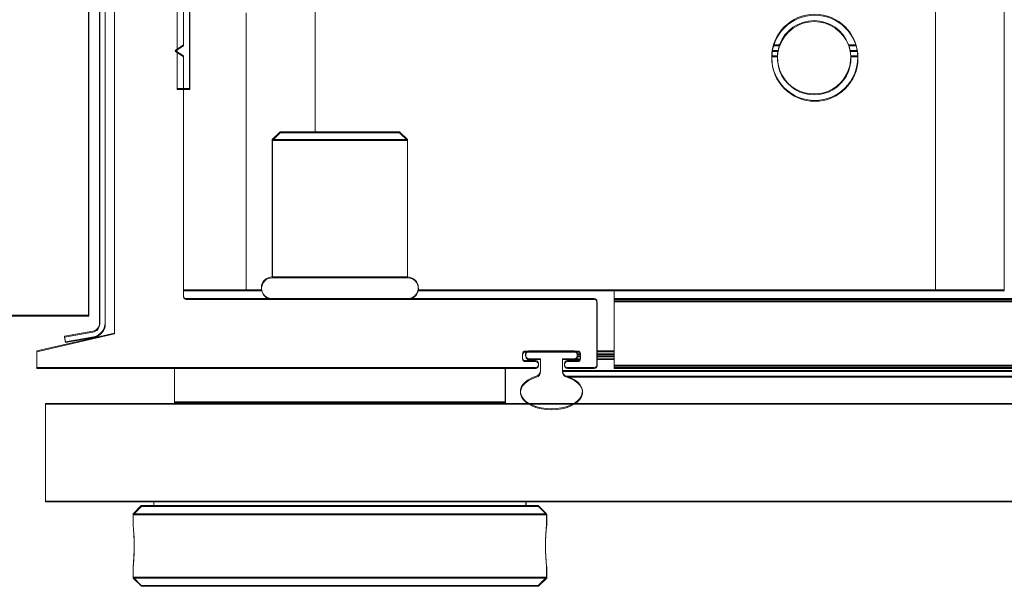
# Model space of a CAD drawing. Header units: feet. Extents: x 0 to 152726, y 0 to 59505.
# Tile 90 of 117: x 152333.194 to 152333.491, y 59421.637 to 59421.809. Entities that reach past the tile are written whole.
import ezdxf

# ---------------------------------------------------------------- set-up
doc = ezdxf.new("R2010")
doc.units = ezdxf.units.FT
doc.header["$LTSCALE"] = 0.1
doc.header["$MEASUREMENT"] = 0
doc.layers.add('SC_Scratch7', color=252, linetype='Continuous', lineweight=0)

# ---------------------------------------------------------------- blocks, each defined once
blk = doc.blocks.new('HIGH ST SCREENWALL_13 PANEL PLAN_2')
at = {"layer": 'SC_Scratch7', "lineweight": 0}
h = blk.add_hatch(dxfattribs=at)
h.set_pattern_fill('ANSI31', color=256, scale=0.01, style=0, pattern_type=2)
h.set_pattern_definition([(44.99814199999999, (-57.99070729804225, -14.22278168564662), (-0.08838530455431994, 0.08839103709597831), [])])
h.paths.add_polyline_path([(-52.37677149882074, -0.1409771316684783, -0.3639702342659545), (-52.37883745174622, -0.1434390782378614), (-52.3873770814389, -0.1449445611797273), (-52.38708772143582, -0.1465859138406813), (-52.37854809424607, -0.1450804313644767, 0.3639702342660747), (-52.37510483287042, -0.1409771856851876), (-52.37509313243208, 0.2197767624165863), (-52.37675979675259, 0.2197768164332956)])
h = blk.add_hatch(dxfattribs=at)
h.set_pattern_fill('ANSI31', color=256, scale=0.01, style=0, pattern_type=2)
h.set_pattern_definition([(44.99814199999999, (-57.99965013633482, -14.2200857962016), (-0.08838530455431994, 0.08839103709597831), [])])
h.paths.add_polyline_path([(-52.34958175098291, -0.07007765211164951), (-52.34957505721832, 0.1362969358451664), (-52.35332504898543, 0.1362970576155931), (-52.35333174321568, -0.07007753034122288)])
for p, q in [((-52.38010474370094, -0.1385556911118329), (-52.38009312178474, 0.2197769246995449)), ((-52.37675979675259, 0.2197768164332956), (-52.37677149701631, -0.1409771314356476)), ((-52.37509313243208, 0.2197767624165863), (-52.37510483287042, -0.1409771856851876)), ((-52.37228063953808, 0.2197897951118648), (-52.37229243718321, -0.1439725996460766)), ((-52.12416751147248, -0.1309598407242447), (-52.12415686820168, 0.1971645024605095)), ((-52.10333421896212, -0.1309605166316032), (-52.10332357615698, 0.1971638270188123)), ((-52.35332504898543, 0.1362970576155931), (-52.35333174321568, -0.07007753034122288)), ((-52.34957505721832, 0.1362969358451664), (-52.34958175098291, -0.07007765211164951)), ((-52.35145631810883, -0.05689011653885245), (-52.3514534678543, 0.03098511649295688)), ((-52.31166558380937, -0.08314135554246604), (-52.31166401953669, -0.03490073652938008)), ((-52.33250042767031, -0.1309530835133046), (-52.33249770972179, -0.04716158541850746)), ((-52.35395636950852, -0.05855669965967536), (-52.35145631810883, -0.05689011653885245)), ((-52.35145642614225, -0.06022344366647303), (-52.35395636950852, -0.05855669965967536)), ((-52.17171750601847, -0.05856261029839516), (-52.17347648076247, -0.05856255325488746)), ((-52.17126133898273, -0.05689596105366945), (-52.17309248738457, -0.05689590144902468)), ((-52.14815425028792, -0.05689671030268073), (-52.15040206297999, -0.05689663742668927)), ((-52.14777036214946, -0.05856338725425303), (-52.14994600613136, -0.05856331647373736)), ((-52.3514587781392, -0.1327364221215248), (-52.35145642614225, -0.06022344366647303)), ((-52.17190728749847, -0.06022926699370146), (-52.17363761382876, -0.06022921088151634)), ((-52.14760933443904, -0.06023005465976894), (-52.14975633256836, -0.06022998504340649)), ((-52.35333174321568, -0.07007753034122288), (-52.34958175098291, -0.07007765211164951)), ((-52.32221017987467, -0.08314101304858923), (-52.32458230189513, -0.08551297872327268)), ((-52.32221017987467, -0.08314101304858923), (-52.28612101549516, -0.08314218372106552)), ((-52.28374905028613, -0.08551430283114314), (-52.28612101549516, -0.08314218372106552)), ((-52.32458230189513, -0.08551297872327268), (-52.32458364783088, -0.1269958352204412)), ((-52.32458230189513, -0.08551297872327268), (-52.28374905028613, -0.08551430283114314)), ((-52.28375039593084, -0.126997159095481), (-52.28374905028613, -0.08551430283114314)), ((-52.32458364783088, -0.1269958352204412), (-52.28375039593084, -0.126997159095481)), ((-52.35145872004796, -0.1309524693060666), (-52.33250042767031, -0.1309530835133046)), ((-52.22727926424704, -0.1335606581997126), (-52.35063859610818, -0.1335566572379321)), ((-52.33250042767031, -0.1309530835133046), (-52.32779406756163, -0.1309532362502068)), ((-52.28054022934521, -0.1309547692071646), (-52.12416751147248, -0.1309598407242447)), ((-52.22125075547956, -0.1342489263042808), (-52.22125073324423, -0.1335608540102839)), ((-52.22125073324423, -0.1335608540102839), (-52.22125064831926, -0.1309566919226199)), ((-50.4635836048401, -0.1336178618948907), (-52.22125073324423, -0.1335608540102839)), ((-52.12416751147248, -0.1309598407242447), (-52.10333421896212, -0.1309605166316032)), ((-52.22645970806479, -0.15357376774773), (-52.22645908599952, -0.1343808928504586)), ((-52.22125138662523, -0.1537060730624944), (-52.22125075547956, -0.1342489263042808)), ((-50.46360765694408, -0.1343059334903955), (-52.22125075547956, -0.1342489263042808)), ((-52.42177132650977, -0.1385543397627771), (-52.38010474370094, -0.1385556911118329)), ((-52.37229243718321, -0.1439725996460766), (-52.39573006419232, -0.1493884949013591)), ((-52.37883745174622, -0.1434390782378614), (-52.3873770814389, -0.1449445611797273)), ((-52.38708772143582, -0.1465859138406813), (-52.3873770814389, -0.1449445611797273)), ((-52.37854809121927, -0.145080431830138), (-52.38708772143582, -0.1465859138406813)), ((-52.39573006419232, -0.1493884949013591), (-52.39573022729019, -0.1543884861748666)), ((-52.24895959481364, -0.1514897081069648), (-52.24895955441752, -0.1502551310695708)), ((-52.24813931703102, -0.1494349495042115), (-52.23227976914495, -0.1494354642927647)), ((-52.24800122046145, -0.1502266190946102), (-52.24800124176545, -0.1508932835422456)), ((-52.23325122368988, -0.1493937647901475), (-52.24716785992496, -0.1493933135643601)), ((-52.24698104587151, -0.1517266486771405), (-52.24354294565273, -0.1517267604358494)), ((-52.24354294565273, -0.1517267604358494), (-52.2435430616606, -0.1553070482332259)), ((-52.23687640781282, -0.1553072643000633), (-52.2368762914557, -0.1517269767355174)), ((-52.2368762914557, -0.1517269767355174), (-52.23325129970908, -0.1517270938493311)), ((-52.23325129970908, -0.1517270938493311), (-52.23241796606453, -0.1517271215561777)), ((-52.23241796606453, -0.1517271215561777), (-52.23241793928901, -0.150893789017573)), ((-52.23241796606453, -0.1517271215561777), (-52.23149458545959, -0.1517271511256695)), ((-52.23241793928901, -0.150893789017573), (-52.23241791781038, -0.1502271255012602)), ((-52.23241793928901, -0.150893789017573), (-52.23145960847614, -0.1508938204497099)), ((-52.23241791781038, -0.1502271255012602), (-52.23241789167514, -0.1494354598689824)), ((-52.23241791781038, -0.1502271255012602), (-52.23146008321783, -0.1502271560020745)), ((-52.23145958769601, -0.1502556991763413), (-52.23145962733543, -0.1514902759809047)), ((-52.2264596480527, -0.1517273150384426), (-52.22125132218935, -0.1517274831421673)), ((-52.22645962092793, -0.1508939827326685), (-52.22125129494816, -0.1508941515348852)), ((-52.22645960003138, -0.1502273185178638), (-52.22125127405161, -0.1502274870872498)), ((-52.22645957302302, -0.1493939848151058), (-52.22125124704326, -0.1493941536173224)), ((-52.39573022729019, -0.1543884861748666), (-52.24498823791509, -0.154393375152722)), ((-52.35416814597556, -0.1648064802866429), (-52.35416780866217, -0.1543898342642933)), ((-52.25416800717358, -0.1543930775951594), (-52.25416834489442, -0.1648097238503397)), ((-52.24498817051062, -0.1523100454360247), (-52.24813941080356, -0.1523099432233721)), ((-52.24416800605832, -0.1535731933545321), (-52.2441679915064, -0.1531302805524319)), ((-52.23625133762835, -0.1531305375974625), (-52.23625135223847, -0.1535734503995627)), ((-52.23543117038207, -0.15439368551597), (-52.22727993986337, -0.1543939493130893)), ((-52.23227986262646, -0.1523104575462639), (-52.23543110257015, -0.152310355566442)), ((-52.22125140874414, -0.1543941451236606), (-52.22125138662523, -0.1537060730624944)), ((-50.46431179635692, -0.1544511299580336), (-52.22125140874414, -0.1543941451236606)), ((-50.46428774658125, -0.153763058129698), (-52.22125138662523, -0.1537060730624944)), ((-52.23687640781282, -0.1553072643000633), (-50.46434372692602, -0.1553647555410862)), ((-52.23560772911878, -0.157039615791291), (-50.46440427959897, -0.1570970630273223)), ((-52.39312641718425, -0.1652218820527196), (-52.39312737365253, -0.1947218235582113)), ((-52.39312641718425, -0.1652218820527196), (-48.40355106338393, -0.165351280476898)), ((-52.25416834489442, -0.1648097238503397), (-52.35416814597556, -0.1648064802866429)), ((-52.31979321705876, -0.1648075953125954), (-52.31979323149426, -0.1652242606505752)), ((-52.28854329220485, -0.1652252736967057), (-52.28854327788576, -0.1648086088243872)), ((-52.39312737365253, -0.1947218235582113), (-48.40355201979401, -0.194851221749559)), ((-52.36416914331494, -0.1961118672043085), (-52.36666921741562, -0.1986117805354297)), ((-52.24416938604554, -0.1961157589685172), (-52.36416914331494, -0.1961118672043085)), ((-52.36041910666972, -0.1947228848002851), (-52.36041915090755, -0.1961119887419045)), ((-52.24791937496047, -0.1961156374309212), (-52.24791932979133, -0.1947265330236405)), ((-52.24166946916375, -0.1986158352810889), (-52.24416938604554, -0.1961157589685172)), ((-52.36666921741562, -0.1986117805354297), (-52.3666693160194, -0.2016608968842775)), ((-52.24166946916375, -0.1986158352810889), (-52.36666921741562, -0.1986117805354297)), ((-52.24166956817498, -0.2016624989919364), (-52.24166946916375, -0.1986158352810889)), ((-52.36633579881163, -0.208531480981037), (-52.36634649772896, -0.2067223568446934)), ((-52.36666973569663, -0.2145968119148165), (-52.36666983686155, -0.2177259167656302)), ((-52.24167008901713, -0.2177299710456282), (-52.24166998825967, -0.2146021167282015)), ((-52.36666983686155, -0.2177259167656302), (-52.36416992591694, -0.2202259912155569)), ((-52.24167008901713, -0.2177299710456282), (-52.36666983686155, -0.2177259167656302)), ((-52.24417016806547, -0.2202298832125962), (-52.24167008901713, -0.2177299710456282)), ((-52.24417016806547, -0.2202298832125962), (-52.36416992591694, -0.2202259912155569))]:
    blk.add_line(p, q, dxfattribs=at)
blk.add_circle((-52.16062349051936, -0.06064629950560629), 0.01302080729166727, dxfattribs=at)
for centre, radius, start, end in [((-52.16083182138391, -0.06064629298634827), 0.01108331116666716, 19.77426887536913, 160.2220144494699), ((-52.16083182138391, -0.06064629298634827), 0.01108331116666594, 169.1638066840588, 177.8436572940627), ((-52.16083182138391, -0.06064629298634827), 0.01108331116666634, 160.2220144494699, 169.1638066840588), ((-52.16083182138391, -0.06064629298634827), 0.01108331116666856, 10.83247664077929, 19.77426887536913), ((-52.16083182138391, -0.06064629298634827), 0.01108331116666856, 2.152626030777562, 10.83247664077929), ((-52.16083182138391, -0.06064629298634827), 0.0110833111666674, 177.8436572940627, 2.152626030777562), ((-52.32458375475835, -0.130276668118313), 0.00328083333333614, 89.99814166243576, 269.9981416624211), ((-52.28375050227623, -0.1302779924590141), 0.00328083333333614, 269.9981416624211, 89.99814166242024), ((-52.35063856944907, -0.1327364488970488), 0.0008202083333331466, 179.9981416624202, 269.998141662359), ((-52.22727929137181, -0.1343808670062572), 0.0008202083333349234, 359.9981416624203, 89.9981416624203), ((-52.37927149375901, -0.1409770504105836), 0.002499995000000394, 279.9981416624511, 359.9981416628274), ((-52.37927149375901, -0.1409770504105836), 0.004166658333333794, 279.9981416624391, 359.9981416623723), ((-52.24813938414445, -0.1514897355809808), 0.0008202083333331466, 179.9981416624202, 269.9981416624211), ((-52.24813934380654, -0.1502551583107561), 0.0008202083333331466, 89.99814166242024, 179.9981416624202), ((-52.2469810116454, -0.150685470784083), 0.001041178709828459, 191.5132315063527, 269.9981416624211), ((-52.24716788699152, -0.1502266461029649), 0.0008333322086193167, 89.9981416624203, 179.9980818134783), ((-52.23325127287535, -0.1508937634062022), 0.0008333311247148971, 269.9981416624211, 359.9981776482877), ((-52.23325125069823, -0.150227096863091), 0.000833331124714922, 359.9981031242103, 89.99814166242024), ((-52.23227983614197, -0.1514902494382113), 0.0008202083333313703, 269.9981416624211, 359.9981416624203), ((-52.23227979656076, -0.1502556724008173), 0.0008202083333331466, 359.9981416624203, 89.99814166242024), ((-52.24498821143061, -0.1535731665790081), 0.0008202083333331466, 269.9981416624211, 359.9981416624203), ((-52.2449881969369, -0.1531302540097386), 0.0008202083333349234, 359.9981416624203, 89.9981416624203), ((-52.23543114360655, -0.1535734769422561), 0.0008202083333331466, 179.9981416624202, 269.9981416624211), ((-52.23543112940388, -0.1531305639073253), 0.0008202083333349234, 89.9981416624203, 179.9981416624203), ((-52.22727991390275, -0.1535737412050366), 0.0008202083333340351, 269.9981416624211, 359.9981416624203), ((-52.24536006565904, -0.1553069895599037), 0.001817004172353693, 287.5606011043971, 359.9981433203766), ((-52.23505940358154, -0.1553073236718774), 0.001817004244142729, 179.9981416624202, 252.4356820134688), ((-52.17935206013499, -0.2081746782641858), 0.06265684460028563, 174.0342443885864, 185.8878488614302)]:
    blk.add_arc(centre, radius, start, end, dxfattribs=at)
blk.add_ellipse((-52.240209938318, -0.161627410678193), major_axis=(0.009374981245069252, -3.040691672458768e-07), ratio=0.5617178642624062, start_param=2.083904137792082, end_param=7.340873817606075, dxfattribs=at)
for points, knots in [([(-52.36666906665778, -0.2016608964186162), (-52.36666915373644, -0.2016600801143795), (-52.36668148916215, -0.201538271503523), (-52.3666367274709, -0.2019664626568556), (-52.36654138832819, -0.2029712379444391), (-52.3664200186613, -0.2046482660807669), (-52.36634135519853, -0.2064728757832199), (-52.36633288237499, -0.2076868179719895), (-52.36632952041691, -0.2081688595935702)], [0, 0, 0, 0, 0.001442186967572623, 0.2150715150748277, 0.4286732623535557, 0.6432687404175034, 0.8583464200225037, 1, 1, 1, 1]), ([(-52.36632952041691, -0.2081688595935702), (-52.36633721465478, -0.2088983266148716), (-52.36635260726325, -0.2103571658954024), (-52.36646037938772, -0.2123073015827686), (-52.36657726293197, -0.2137677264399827), (-52.36666142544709, -0.2146003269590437), (-52.36666128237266, -0.2145978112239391), (-52.36666122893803, -0.2145968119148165)], [0, 0, 0, 0, 0.2140444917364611, 0.4280607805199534, 0.6428083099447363, 0.8580379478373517, 1, 1, 1, 1])]:
    blk.add_open_spline(points, degree=3, knots=knots, dxfattribs=at)
blk = doc.blocks.new('HIGH ST SCREENWALL_2 PANEL PLAN')
at = {"layer": 'SC_Scratch7', "lineweight": 0}
h = blk.add_hatch(dxfattribs=at)
h.set_pattern_fill('ANSI31', color=256, scale=0.01, style=0, pattern_type=2)
h.set_pattern_definition([(44.99814199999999, (-9.92833137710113, -14.22401124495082), (-0.08838530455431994, 0.08839103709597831), [])])
h.paths.add_polyline_path([(-4.314396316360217, -0.1421462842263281, -0.3639702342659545), (-4.316462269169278, -0.1446082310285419), (-4.325001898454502, -0.1461137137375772), (-4.324712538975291, -0.1477550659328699), (-4.316172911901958, -0.1462495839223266, 0.3639702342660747), (-4.3127296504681, -0.1421463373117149), (-4.312717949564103, 0.2186076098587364), (-4.314384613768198, 0.2186076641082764)])
h = blk.add_hatch(dxfattribs=at)
h.set_pattern_fill('ANSI31', color=256, scale=0.01, style=0, pattern_type=2)
h.set_pattern_definition([(44.99814199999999, (-9.937262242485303, -14.22123288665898), (-0.08838530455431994, 0.08839103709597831), [])])
h.paths.add_polyline_path([(-4.287206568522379, -0.0712468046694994), (-4.287199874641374, 0.1351277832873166), (-4.290949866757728, 0.1351279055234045), (-4.29095656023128, -0.07124668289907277)])
for p, q in [((-4.317729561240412, -0.1397248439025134), (-4.317717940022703, 0.2186077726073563)), ((-4.314384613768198, 0.2186076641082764), (-4.314396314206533, -0.1421462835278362)), ((-4.312717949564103, 0.2186076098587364), (-4.3127296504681, -0.1421463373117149)), ((-4.309905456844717, 0.2186206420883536), (-4.309917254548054, -0.1451417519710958)), ((-4.061792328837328, -0.1321289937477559), (-4.06178168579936, 0.1959953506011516)), ((-4.290949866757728, 0.1351279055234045), (-4.29095656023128, -0.07124668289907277)), ((-4.287199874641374, 0.1351277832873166), (-4.287206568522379, -0.0712468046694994)), ((-4.289081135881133, -0.05805926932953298), (-4.289078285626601, 0.02981596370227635)), ((-4.249290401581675, -0.08431050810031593), (-4.24928883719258, -0.03606988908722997)), ((-4.270125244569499, -0.132122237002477), (-4.270122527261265, -0.04833073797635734)), ((-4.291581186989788, -0.05972585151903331), (-4.289081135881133, -0.05805926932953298)), ((-4.108886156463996, -0.05806511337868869), (-4.110717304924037, -0.05806505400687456)), ((-4.085779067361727, -0.05806586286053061), (-4.088026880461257, -0.05806579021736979)), ((-4.289081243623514, -0.06139259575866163), (-4.291581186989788, -0.05972585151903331)), ((-4.289083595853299, -0.1339055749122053), (-4.289081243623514, -0.06139259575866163)), ((-4.10953210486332, -0.0613984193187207), (-4.111262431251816, -0.06139836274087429)), ((-4.109342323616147, -0.0597317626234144), (-4.111101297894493, -0.05973170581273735)), ((-4.085395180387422, -0.05973254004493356), (-4.087570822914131, -0.05973246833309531)), ((-4.085234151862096, -0.06139920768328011), (-4.087381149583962, -0.06139913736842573)), ((-4.29095656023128, -0.07124668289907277), (-4.287206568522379, -0.0712468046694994)), ((-4.259834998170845, -0.0843101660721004), (-4.262207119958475, -0.08668213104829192)), ((-4.259834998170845, -0.0843101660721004), (-4.223745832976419, -0.08431133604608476)), ((-4.22137386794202, -0.0866834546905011), (-4.223745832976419, -0.08431133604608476)), ((-4.262207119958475, -0.08668213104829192), (-4.26220846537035, -0.1281649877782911)), ((-4.262207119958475, -0.08668213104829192), (-4.22137386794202, -0.0866834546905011)), ((-4.22137521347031, -0.1281663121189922), (-4.22137386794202, -0.0866834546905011)), ((-4.26220846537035, -0.1281649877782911), (-4.22137521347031, -0.1281663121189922)), ((-4.289083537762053, -0.1321216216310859), (-4.270125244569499, -0.132122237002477)), ((-4.270125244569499, -0.132122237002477), (-4.265418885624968, -0.132122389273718)), ((-4.218165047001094, -0.1321239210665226), (-4.061792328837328, -0.1321289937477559)), ((-4.15887555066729, -0.1347300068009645), (-4.158875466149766, -0.1321258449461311)), ((-4.061792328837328, -0.1321289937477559), (-4.040959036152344, -0.1321296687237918)), ((-4.164904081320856, -0.1347298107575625), (-4.288263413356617, -0.1347258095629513)), ((-4.164084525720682, -0.1547429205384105), (-4.164083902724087, -0.1355500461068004)), ((-4.158876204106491, -0.1548752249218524), (-4.158875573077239, -0.1354180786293)), ((-4.158875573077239, -0.1354180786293), (-4.15887555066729, -0.1347300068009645)), ((-2.401232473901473, -0.1354750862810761), (-4.158875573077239, -0.1354180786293)), ((-2.401208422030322, -0.1347870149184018), (-4.15887555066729, -0.1347300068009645)), ((-4.359396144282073, -0.139723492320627), (-4.317729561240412, -0.1397248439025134)), ((-4.309917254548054, -0.1451417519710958), (-4.333354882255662, -0.150557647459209)), ((-4.316462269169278, -0.1446082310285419), (-4.325001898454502, -0.1461137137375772)), ((-4.324712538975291, -0.1477550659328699), (-4.325001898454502, -0.1461137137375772)), ((-4.316172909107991, -0.1462495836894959), (-4.324712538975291, -0.1477550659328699)), ((-4.333354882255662, -0.150557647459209), (-4.333355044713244, -0.1555576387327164)), ((-4.186584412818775, -0.1526588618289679), (-4.186584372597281, -0.1514242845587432)), ((-4.185764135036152, -0.1506041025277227), (-4.169904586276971, -0.1506046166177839)), ((-4.185626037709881, -0.151395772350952), (-4.185626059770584, -0.1520624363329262)), ((-4.170876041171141, -0.1505629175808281), (-4.184792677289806, -0.1505624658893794)), ((-4.170042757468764, -0.1520629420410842), (-4.170042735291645, -0.1513962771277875)), ((-4.170042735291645, -0.1513962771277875), (-4.170042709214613, -0.150604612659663)), ((-4.170042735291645, -0.1513962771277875), (-4.169084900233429, -0.1513963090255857)), ((-4.169084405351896, -0.1514248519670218), (-4.169084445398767, -0.1526594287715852)), ((-4.164084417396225, -0.1513964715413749), (-4.158876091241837, -0.1513966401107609)), ((-4.164084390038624, -0.150563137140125), (-4.158876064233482, -0.150563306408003)), ((-4.182612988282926, -0.1534791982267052), (-4.185764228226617, -0.1534790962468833)), ((-4.18460586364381, -0.152895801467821), (-4.181167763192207, -0.1528959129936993)), ((-4.181792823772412, -0.1547423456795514), (-4.181792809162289, -0.1542994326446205)), ((-4.181167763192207, -0.1528959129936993), (-4.181167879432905, -0.1564762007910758)), ((-4.174501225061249, -0.1564764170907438), (-4.17450110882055, -0.1528961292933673)), ((-4.17450110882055, -0.1528961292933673), (-4.170876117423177, -0.1528962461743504)), ((-4.173876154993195, -0.1542996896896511), (-4.173876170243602, -0.154742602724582)), ((-4.169904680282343, -0.1534796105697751), (-4.173055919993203, -0.1534795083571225)), ((-4.170876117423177, -0.1528962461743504), (-4.170042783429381, -0.1528962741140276)), ((-4.170042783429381, -0.1528962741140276), (-4.170042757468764, -0.1520629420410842)), ((-4.170042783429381, -0.1528962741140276), (-4.169119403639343, -0.1528963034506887)), ((-4.170042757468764, -0.1520629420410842), (-4.169084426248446, -0.1520629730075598)), ((-4.164084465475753, -0.1528964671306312), (-4.158876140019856, -0.1528966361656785)), ((-4.164084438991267, -0.1520631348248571), (-4.158876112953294, -0.1520633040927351)), ((-4.333355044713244, -0.1555576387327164), (-4.18261305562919, -0.1555625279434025)), ((-4.291792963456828, -0.1659756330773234), (-4.291792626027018, -0.1555589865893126)), ((-4.191792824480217, -0.1555622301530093), (-4.191793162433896, -0.1659788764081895)), ((-4.174501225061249, -0.1564764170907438), (-2.401968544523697, -0.1565339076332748)), ((-4.17305598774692, -0.1555628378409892), (-4.164904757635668, -0.1555631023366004)), ((-4.158876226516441, -0.1555632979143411), (-4.158876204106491, -0.1548752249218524)), ((-2.401936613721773, -0.1556202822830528), (-4.158876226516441, -0.1555632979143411)), ((-2.40191256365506, -0.1549322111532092), (-4.158876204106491, -0.1548752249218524)), ((-4.173232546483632, -0.1582087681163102), (-2.402029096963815, -0.1582662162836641)), ((-4.330751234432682, -0.1663910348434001), (-4.330752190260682, -0.1958909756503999)), ((-4.330751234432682, -0.1663910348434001), (-0.3411758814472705, -0.1665204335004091)), ((-4.191793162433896, -0.1659788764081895), (-4.291792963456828, -0.1659756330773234)), ((-4.25741803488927, -0.1659767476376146), (-4.257418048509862, -0.1663934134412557)), ((-4.226168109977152, -0.1663944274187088), (-4.226168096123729, -0.1659777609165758)), ((-4.330752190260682, -0.1958909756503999), (-0.3411768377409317, -0.1960203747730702)), ((-4.298043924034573, -0.1958920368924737), (-4.298043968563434, -0.1972811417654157)), ((-4.185544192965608, -0.1972847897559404), (-4.185544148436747, -0.1958956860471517)), ((-4.301793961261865, -0.1972810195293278), (-4.304294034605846, -0.1997809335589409)), ((-4.18179420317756, -0.1972849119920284), (-4.301793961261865, -0.1972810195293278)), ((-4.179294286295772, -0.1997849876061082), (-4.18179420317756, -0.1972849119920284)), ((-4.304294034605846, -0.1997809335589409), (-4.3042941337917, -0.2028300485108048)), ((-4.179294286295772, -0.1997849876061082), (-4.304294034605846, -0.1997809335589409)), ((-4.17929438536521, -0.2028316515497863), (-4.179294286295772, -0.1997849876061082)), ((-4.303960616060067, -0.2097006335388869), (-4.303971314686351, -0.2078915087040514)), ((-4.304294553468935, -0.2157659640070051), (-4.304294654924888, -0.2188950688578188)), ((-4.179294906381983, -0.2188991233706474), (-4.179294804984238, -0.2157712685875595)), ((-4.304294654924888, -0.2188950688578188), (-4.301794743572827, -0.2213951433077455)), ((-4.179294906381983, -0.2188991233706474), (-4.304294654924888, -0.2188950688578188)), ((-4.181794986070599, -0.2213990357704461), (-4.179294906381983, -0.2188991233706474)), ((-4.181794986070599, -0.2213990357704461), (-4.301794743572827, -0.2213951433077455))]:
    blk.add_line(p, q, dxfattribs=at)
blk.add_circle((-4.098248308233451, -0.06181545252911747), 0.01302080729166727, dxfattribs=at)
for centre, radius, start, end in [((-4.098456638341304, -0.0618154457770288), 0.01108331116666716, 19.77426887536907, 160.2220144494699), ((-4.098456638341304, -0.0618154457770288), 0.01108331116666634, 160.2220144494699, 169.1638066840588), ((-4.098456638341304, -0.0618154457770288), 0.01108331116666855, 10.83247664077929, 19.77426887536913), ((-4.098456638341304, -0.0618154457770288), 0.0110833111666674, 177.8436572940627, 2.152626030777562), ((-4.098456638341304, -0.0618154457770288), 0.01108331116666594, 169.1638066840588, 177.8436572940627), ((-4.098456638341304, -0.0618154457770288), 0.01108331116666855, 2.152626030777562, 10.83247664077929), ((-4.262208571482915, -0.1314458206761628), 0.00328083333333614, 89.99814166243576, 269.9981416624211), ((-4.221375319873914, -0.1314471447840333), 0.00328083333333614, 269.9981416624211, 89.99814166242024), ((-4.288263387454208, -0.1339056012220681), 0.0008202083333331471, 179.9981416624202, 269.998141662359), ((-4.164904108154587, -0.1355500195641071), 0.0008202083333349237, 359.9981416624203, 89.99814166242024), ((-4.316896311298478, -0.1421462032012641), 0.002499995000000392, 279.9981416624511, 359.9981416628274), ((-4.316896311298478, -0.1421462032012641), 0.004166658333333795, 279.9981416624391, 359.9981416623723), ((-4.185764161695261, -0.151424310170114), 0.0008202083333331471, 89.99814166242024, 179.9981416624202), ((-4.184792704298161, -0.1513957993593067), 0.0008333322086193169, 89.9981416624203, 179.9980818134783), ((-4.170876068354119, -0.1513962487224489), 0.0008333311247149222, 359.9981031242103, 89.99814166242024), ((-4.169904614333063, -0.1514248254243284), 0.0008202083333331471, 359.9981416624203, 89.99814166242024), ((-4.18576420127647, -0.152658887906), 0.0008202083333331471, 179.9981416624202, 269.9981416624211), ((-4.184605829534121, -0.1518546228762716), 0.001041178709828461, 191.5132315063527, 269.9981416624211), ((-4.182613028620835, -0.1547423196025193), 0.0008202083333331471, 269.9981416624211, 359.9981416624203), ((-4.18261301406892, -0.1542994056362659), 0.0008202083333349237, 359.9981416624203, 89.99814166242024), ((-4.173055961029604, -0.154742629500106), 0.0008202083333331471, 179.9981416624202, 269.9981416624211), ((-4.173055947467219, -0.1542997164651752), 0.0008202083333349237, 89.99814166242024, 179.9981416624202), ((-4.17087609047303, -0.1520629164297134), 0.0008333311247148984, 269.9981416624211, 359.9981776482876), ((-4.169904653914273, -0.1526594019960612), 0.0008202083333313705, 269.9981416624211, 359.9981416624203), ((-4.164904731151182, -0.1547428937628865), 0.000820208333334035, 269.9981416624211, 359.9981416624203), ((-4.182984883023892, -0.1564761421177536), 0.001817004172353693, 287.5606011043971, 359.9981433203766), ((-4.172684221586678, -0.1564764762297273), 0.001817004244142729, 179.9981416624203, 252.4356820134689), ((-4.116976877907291, -0.2093438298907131), 0.06265684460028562, 174.0342443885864, 185.8878488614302)]:
    blk.add_arc(centre, radius, start, end, dxfattribs=at)
blk.add_ellipse((-4.177834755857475, -0.1627965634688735), major_axis=(0.009374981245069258, -3.040691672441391e-07), ratio=0.5617178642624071, start_param=2.083904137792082, end_param=7.340873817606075, dxfattribs=at)
for points, knots in [([(-4.304293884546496, -0.202830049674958), (-4.304293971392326, -0.2028292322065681), (-4.304306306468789, -0.2027074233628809), (-4.304261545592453, -0.2031356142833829), (-4.304166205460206, -0.2041403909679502), (-4.304044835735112, -0.2058174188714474), (-4.303966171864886, -0.2076420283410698), (-4.303957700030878, -0.2088559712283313), (-4.303954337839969, -0.2093380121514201)], [0, 0, 0, 0, 0.001442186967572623, 0.2150715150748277, 0.4286732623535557, 0.6432687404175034, 0.8583464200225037, 1, 1, 1, 1]), ([(-4.303954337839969, -0.2093380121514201), (-4.303962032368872, -0.2100674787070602), (-4.303977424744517, -0.211526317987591), (-4.30408519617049, -0.2134764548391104), (-4.304202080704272, -0.2149368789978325), (-4.304286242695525, -0.2157694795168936), (-4.304286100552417, -0.2157669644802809), (-4.304286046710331, -0.2157659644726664)], [0, 0, 0, 0, 0.2140444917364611, 0.4280607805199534, 0.6428083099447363, 0.8580379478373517, 1, 1, 1, 1])]:
    blk.add_open_spline(points, degree=3, knots=knots, dxfattribs=at)
blk = doc.blocks.new('Bridge plan')
at = {"layer": 'SC_Scratch7', "lineweight": -3}
for name, p, rotation in [('HIGH ST SCREENWALL_2 PANEL PLAN', (1828076.595478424, 711623.1218667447), 359.99976902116), ('HIGH ST SCREENWALL_13 PANEL PLAN_2', (1828124.657819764, 711623.1207852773), 359.9997690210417)]:
    blk.add_blockref(name, p, dxfattribs=dict(at, rotation=rotation))
blk = doc.blocks.new('Trellis Base')
blk.add_blockref('Bridge plan', (-1675739.0632623, -652201.2630976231))

msp = doc.modelspace()

# ---------------------------------------------------------------- block references
msp.add_blockref('Trellis Base', (0, 0))

doc.saveas('drawing.dxf')
